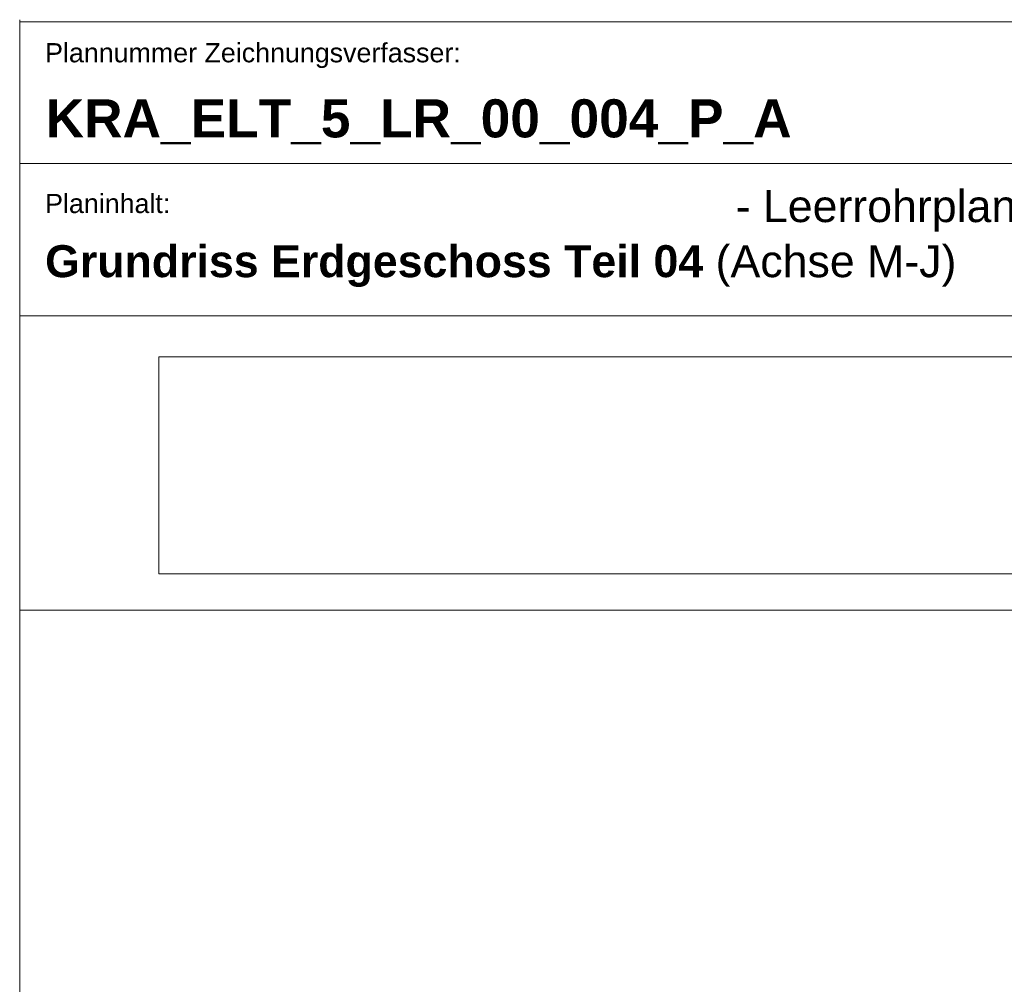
# Model space of a CAD drawing. Extents: x -620 to 300, y 62 to 1162.
# Tile 28 of 49: x 115 to 193, y 284 to 360. Entities that reach past the tile are written whole.
import ezdxf

# ---------------------------------------------------------------- set-up
doc = ezdxf.new("R2010")
doc.units = 0
for name, color, linetype, lineweight in [('iwb_Plankopf Linie', 7, 'Continuous', 13), ('iwb_Plankopf Text', 7, 'Continuous', 18), ('X_Bitmap', 7, 'Continuous', 5)]:
    doc.layers.add(name, color=color, linetype=linetype, lineweight=lineweight)
doc.styles.add('Plankopf', font='arial.ttf')
doc.styles.get("Standard").update_dxf_attribs({"font": 'ARIALN.TTF'})
picture_1 = doc.add_image_def('image1.jfif', size_in_pixel=(600, 81))

msp = doc.modelspace()

# ---------------------------------------------------------------- linework, layer by layer
at = {"layer": 'iwb_Plankopf Linie', "lineweight": 18, "ltscale": 0.18}
for p, q in [((115.353, 359.593), (115.353, 67.433)), ((295.353, 359.433), (115.353, 359.433))]:
    msp.add_line(p, q, dxfattribs=at)
at = {"layer": 'iwb_Plankopf Linie', "ltscale": 0.13}
for p, q in [((295.353, 348.273), (115.353, 348.273)), ((295.353, 336.273), (115.353, 336.273)), ((115.353, 313.112), (295.353, 313.112))]:
    msp.add_line(p, q, dxfattribs=at)

# ---------------------------------------------------------------- texts
at = {"layer": 'iwb_Plankopf Text', "ltscale": 0.18, "style": 'Plankopf'}
for s, insert, char_height, attachment_point, line_spacing_factor in [('Plannummer Zeichnungsverfasser:', (117.353, 357.746), 1.51, 1, 0.970891), ('Planinhalt:', (117.353, 345.878), 1.51045, 1, 0.970891), ('\\fArial|b1|i0|c0|p34;Grundriss Erdgeschoss Teil 04\\fArial|b0|i0|c0|p34; (Achse M-J)', (117.353, 340.191), 2.51722, 4, 0.996218)]:
    msp.add_mtext(s, dxfattribs=dict(at, insert=insert, char_height=char_height, attachment_point=attachment_point, line_spacing_factor=line_spacing_factor))
at = {"layer": 'iwb_Plankopf Text', "ltscale": 0.18, "insert": (117.395, 353.323), "char_height": 3, "attachment_point": 1, "line_spacing_factor": 1.002}
msp.add_mtext('{\\fArial|b1|i0;KRA_ELT_5_LR_00_004_P_A}', dxfattribs=at)
at = {"layer": 'iwb_Plankopf Text', "ltscale": 0.18, "insert": (219.368, 344.536), "char_height": 2.51722, "width": 53.70062, "attachment_point": 6, "style": 'Plankopf'}
msp.add_mtext('- Leerrohrplanung (LR) - (ELT) ', dxfattribs=at)

# ---------------------------------------------------------------- pictures from other files: only their frames are drawn
at = {"layer": 'X_Bitmap', "ltscale": 0.13}
image = msp.add_image(picture_1, insert=(126.302, 315.964), size_in_units=(126.548, 17.084), dxfattribs=at)
image.dxf.flags = 7

doc.saveas('drawing.dxf')
